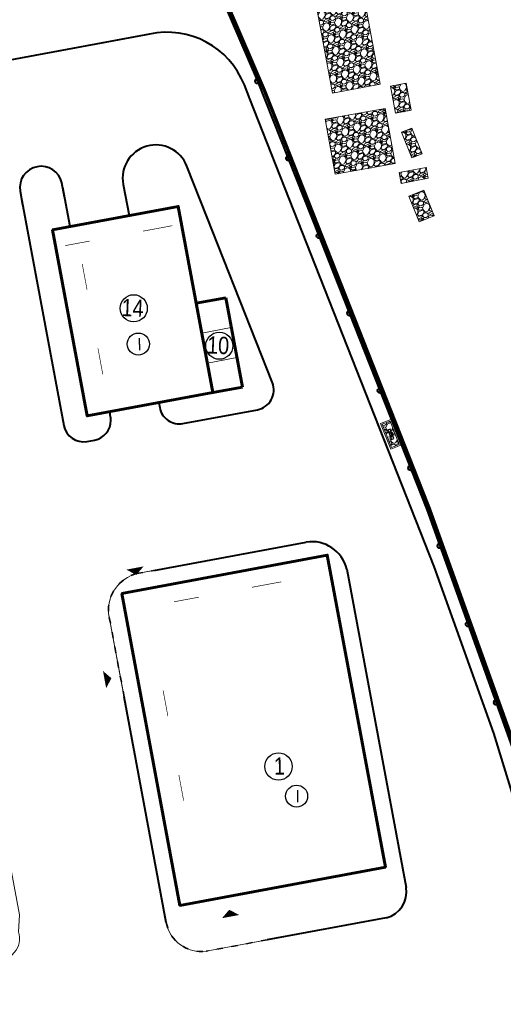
# Model space of a CAD drawing. Extents: x 779 to 3668, y -1329 to 9570.
# Tile 8 of 106: x 2391 to 2420, y -1241 to -1182. Entities that reach past the tile are written whole.
import ezdxf

# ---------------------------------------------------------------- set-up
doc = ezdxf.new("R2010")
doc.units = 0
for name, pattern in [('ACAD_ISO03W100', [30, 12, -18]), ('CENTER2', [1.125, 0.75, -0.125, 0.125, -0.125]), ('CIĄGłA', [0])]:
    doc.linetypes.add(name, pattern=pattern)
doc.layers.add('_a_ekran', color=250, linetype='Continuous')
doc.layers.add('SYTUACJA - znaki_czytnik_kart', color=7, linetype='Continuous')
for name, color, linetype, lineweight in [('AGP1_BUDYNKI', 7, 'Continuous', 30), ('AGP1_granica_opracow', 7, 'Continuous', 15), ('AGP1_HATCH', 7, 'Continuous', 5), ('AGP1_KRAWEZNIKI', 7, 'Continuous', 40), ('AGP1_KRAWEZNIKI GRUBOŚCI', 7, 'Continuous', 9), ('AGP1_OPISY', 7, 'Continuous', 13), ('drzwi', 30, 'Continuous', 20), ('zz-krawObn', 1, 'ACAD_ISO03W100', 35), ('zz-legenda', 7, 'Continuous', 13)]:
    doc.layers.add(name, color=color, linetype=linetype, lineweight=lineweight)
doc.layers.add('powierzchnie', color=7, linetype='Continuous', true_color=0xe090c4, plot=False)
doc.styles.add('ARIAL', font='ARIALN.TTF')

# ---------------------------------------------------------------- blocks, each defined once
blk = doc.blocks.new('ekran akustyczny')
at = {"layer": '_a_ekran', "color": 7, "lineweight": 40, "ltscale": 0.01}
blk.add_lwpolyline([(-3747.094, 2864.572), (-3745.082, 2885.182), (-3742.991, 2907.847), (-3742.554, 2926.49), (-3742.737, 2941.689), (-3743.422, 2957.763), (-3743.49, 2959.353), (-3743.703, 2964.352), (-3743.939, 2969.345), (-3745.039, 2984.304)], dxfattribs=at)
for centre in [(-3743.939, 2969.345), (-3743.703, 2964.352), (-3743.49, 2959.355), (-3743.276, 2954.36), (-3743.064, 2949.364), (-3742.851, 2944.369), (-3742.709, 2939.372), (-3742.649, 2934.372), (-3742.589, 2929.373)]:
    blk.add_circle(centre, 0.15, dxfattribs=at)

msp = doc.modelspace()

# ---------------------------------------------------------------- hatches: boundary and pattern name
at = {"layer": 'AGP1_HATCH', "true_color": 0x939598}
h = msp.add_hatch(dxfattribs=at)
h.set_pattern_fill('GRAVEL', color=252, scale=0.03, angle=21.51777)
h.set_pattern_definition([(249.5305570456, (-3989157.0799, -7591325.03492), (-3.15568810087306, -8.61597426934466), [0.102516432, -10.14914509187]), (206.4875105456, (-3989157.115748, -7591325.130963), (8.22720465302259, 4.06281719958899), [0.175921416, -17.41621466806]), (154.0282166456, (-3989157.273203, -7591325.209425), (10.16334721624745, -5.00286891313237), [0.124044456, -12.28041683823]), (288.7914585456, (-3989157.479798, -7591325.49565), (-4.88098449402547, 14.45732459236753), [0.160201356, -15.85993122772]), (314.3514237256, (-3989157.428193, -7591325.647312), (-6.89838331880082, 7.10922946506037), [0.15709011, -15.5519423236]), (378.7914585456, (-3989157.318378, -7591325.759642), (-14.45732459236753, -4.88098449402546), [0.160201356, -15.85993122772]), (59.2120100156, (-3989157.166715, -7591325.708037), (-6.42065199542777, -10.72233481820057), [0.211858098, -20.973934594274]), (93.7730979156, (-3989157.058273, -7591325.526037), (-1.18662286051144, 17.55207048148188), [0.200015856, -19.80157698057]), (142.9473351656, (-3989157.071435, -7591325.326455), (-9.3045517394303, 6.97963959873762), [0.1607439, -15.913663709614]), (196.7541278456, (-3989157.19972, -7591325.2296), (8.07730073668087, 2.3655402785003), [0.183513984, -8.992181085]), (243.9152073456, (-3989157.375446, -7591325.2825), (-5.43226665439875, -11.15173255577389), [0.237323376, -23.49503175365]), (160.3318443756, (-3989156.7752, -7591325.22604), (-6.6392035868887, 2.29689262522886), [0.081001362, -8.0191697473]), (192.9870039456, (-3989156.851476, -7591325.198777), (9.77457761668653, 2.21563634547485), [0.154104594, -15.25639169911]), (246.5177695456, (-3989157.00164, -7591325.2334), (0.279493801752, -0.708891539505), [0.107762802, -0.96986793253]), (224.7163600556, (-3989157.0848, -7591325.16791), (2.9854700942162, 2.8152520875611), [0.058032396, -5.74518671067]), (313.3191790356, (-3989157.12604, -7591325.20874), (-1.5473729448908, 1.8471808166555), [0.082069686, -4.021425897]), (52.4815260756, (-3989157.06973, -7591325.26845), (1.5676870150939, 2.2562644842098), [0.133295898, -4.30988944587]), (183.0828207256, (-3989156.98855, -7591325.16272), (1.6972768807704, -0.149903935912), [0.096386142, -2.31326943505]), (37.9073098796, (-3989157.537195, -7591325.370845), (6.2504339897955, 4.92161263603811), [0.1350264, -13.36764800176]), (91.8639454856, (-3989157.43066, -7591325.287886), (0.2388656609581, -8.91578214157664), [0.113279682, -11.21466470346]), (314.7163600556, (-3989157.04445, -7591325.02095), (-2.8152520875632, 2.9854700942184), [0.11606403, -5.68715507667]), (365.1282292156, (-3989156.96279, -7591325.10342), (-7.92739680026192, -0.66826339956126), [0.1350264, -13.36764800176]), (360.9617243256, (-3989157.36391, -7591325.81036), (-4.1034453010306, 0.0203140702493), [0.13021056, -6.38032029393]), (316.2929101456, (-3989157.233717, -7591325.80817), (-6.61888952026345, 6.4003379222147), [0.109101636, -10.801078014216]), (88.3191790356, (-3989156.75787, -7591325.72704), (0.0203140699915, 4.1034453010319), [0.11606403, -5.68715507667]), (38.8717941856, (-3989156.754466, -7591325.611027), (-8.0976148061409, -6.46898558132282), [0.127734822, -12.64571279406]), (90.9617243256, (-3989157.10523, -7591325.86399), (-0.0203140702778, -4.1034453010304), [0.06510528, -6.44542557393]), (122.8277020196, (-3989156.8004, -7591325.74381), (-1.8268667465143, 2.5560723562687), [0.03885438, -3.84659848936]), (187.4815260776, (-3989156.82147, -7591325.71116), (2.4061684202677, 0.1295898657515), [0.15709011, -2.98471637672]), (207.5267755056, (-3989156.97722, -7591325.731616), (6.80942159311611, 3.50382955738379), [0.1455801, -14.412409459]), (325.2078370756, (-3989157.04458, -7591325.33225), (-1.267879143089, 1.13828927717), [0.109897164, -2.637532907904]), (374.6749961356, (-3989156.954328, -7591325.394955), (12.61014377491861, 3.33361155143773), [0.191867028, -18.99480271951]), (82.4631654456, (-3989156.76872, -7591325.34635), (-0.87910954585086, -6.0802159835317), [0.078452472, -7.76681769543]), (111.517769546, (-3989156.7584, -7591325.2686), (-0.98838534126, 0.42939773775), [0.04572, -0.71628]), (141.7742067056, (-3989156.99978, -7591325.71594), (4.79202277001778, -3.84426556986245), [0.105860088, -10.48018223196]), (69.5305570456, (-3989157.082944, -7591325.650437), (3.15568810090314, 8.61597426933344), [0.205032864, -10.04662865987]), (21.517769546, (-3989157.01124, -7591325.45835), (0.42939773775, 0.98838534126), [0.19812, -0.56388]), (346.8226160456, (-3989156.82693, -7591325.38568), (9.04537200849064, -2.16730275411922), [0.120482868, -11.92779501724]), (275.5723736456, (-3989156.70962, -7591325.41315), (0.4090836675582, -3.1150599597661), [0.110948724, -5.43649501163]), (229.1637449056, (-3989156.698847, -7591325.52357), (-10.67400123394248, -12.39929762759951), [0.18064353, -17.88373932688]), (196.9438482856, (-3989156.81697, -7591325.660243), (-9.49508381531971, -2.92452788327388), [0.191108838, -18.91975393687])])
h.paths.add_polyline_path([(2408.903, -1180.859), (2411.759, -1180.327), (2411.759, -1180.329), (2412.762, -1185.735), (2409.91, -1186.266)])
h = msp.add_hatch(dxfattribs=at)
h.set_pattern_fill('GRAVEL', color=252, scale=0.03, angle=21.51777)
h.set_pattern_definition([(249.5305570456, (-3989152.60068, -7591326.2503), (-3.15568810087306, -8.61597426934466), [0.102516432, -10.14914509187]), (206.4875105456, (-3989152.63653, -7591326.34634), (8.22720465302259, 4.06281719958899), [0.175921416, -17.41621466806]), (154.0282166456, (-3989152.793985, -7591326.424803), (10.16334721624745, -5.00286891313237), [0.124044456, -12.28041683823]), (288.7914585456, (-3989153.00058, -7591326.711028), (-4.88098449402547, 14.45732459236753), [0.160201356, -15.85993122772]), (314.3514237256, (-3989152.948975, -7591326.86269), (-6.89838331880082, 7.10922946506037), [0.15709011, -15.5519423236]), (378.7914585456, (-3989152.83916, -7591326.97502), (-14.45732459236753, -4.88098449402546), [0.160201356, -15.85993122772]), (59.2120100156, (-3989152.687497, -7591326.923415), (-6.42065199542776, -10.72233481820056), [0.211858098, -20.973934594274]), (93.7730979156, (-3989152.579055, -7591326.741415), (-1.18662286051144, 17.55207048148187), [0.200015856, -19.80157698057]), (142.9473351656, (-3989152.592217, -7591326.541833), (-9.3045517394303, 6.97963959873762), [0.1607439, -15.913663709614]), (196.7541278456, (-3989152.720504, -7591326.444977), (8.07730073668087, 2.3655402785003), [0.183513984, -8.992181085]), (243.9152073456, (-3989152.896228, -7591326.497877), (-5.43226665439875, -11.15173255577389), [0.237323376, -23.49503175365]), (160.3318443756, (-3989152.29598, -7591326.44142), (-6.6392035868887, 2.29689262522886), [0.081001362, -8.0191697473]), (192.9870039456, (-3989152.372258, -7591326.414155), (9.77457761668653, 2.21563634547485), [0.154104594, -15.25639169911]), (246.5177695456, (-3989152.5224, -7591326.4488), (0.279493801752, -0.708891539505), [0.107762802, -0.96986793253]), (224.7163600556, (-3989152.60558, -7591326.38328), (2.9854700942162, 2.8152520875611), [0.058032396, -5.74518671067]), (313.3191790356, (-3989152.64682, -7591326.42412), (-1.5473729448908, 1.8471808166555), [0.082069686, -4.021425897]), (52.4815260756, (-3989152.59052, -7591326.48383), (1.5676870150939, 2.2562644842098), [0.133295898, -4.30988944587]), (183.0828207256, (-3989152.50934, -7591326.3781), (1.6972768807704, -0.149903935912), [0.096386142, -2.31326943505]), (37.9073098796, (-3989153.057977, -7591326.586223), (6.2504339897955, 4.92161263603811), [0.1350264, -13.36764800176]), (91.8639454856, (-3989152.95144, -7591326.503264), (0.2388656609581, -8.91578214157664), [0.113279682, -11.21466470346]), (314.7163600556, (-3989152.56523, -7591326.23632), (-2.8152520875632, 2.9854700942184), [0.11606403, -5.68715507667]), (365.1282292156, (-3989152.48357, -7591326.3188), (-7.92739680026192, -0.66826339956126), [0.1350264, -13.36764800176]), (360.9617243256, (-3989152.88469, -7591327.025735), (-4.1034453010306, 0.0203140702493), [0.13021056, -6.38032029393]), (316.2929101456, (-3989152.7545, -7591327.02355), (-6.61888952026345, 6.4003379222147), [0.109101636, -10.801078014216]), (88.3191790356, (-3989152.27865, -7591326.94242), (0.0203140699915, 4.1034453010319), [0.11606403, -5.68715507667]), (38.8717941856, (-3989152.275247, -7591326.826405), (-8.0976148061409, -6.46898558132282), [0.127734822, -12.64571279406]), (90.9617243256, (-3989152.62601, -7591327.07937), (-0.0203140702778, -4.1034453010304), [0.06510528, -6.44542557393]), (122.8277020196, (-3989152.32119, -7591326.95919), (-1.8268667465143, 2.5560723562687), [0.03885438, -3.84659848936]), (187.4815260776, (-3989152.34225, -7591326.92654), (2.4061684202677, 0.1295898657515), [0.15709011, -2.98471637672]), (207.5267755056, (-3989152.498, -7591326.946994), (6.80942159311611, 3.50382955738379), [0.1455801, -14.412409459]), (325.2078370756, (-3989152.56536, -7591326.54763), (-1.267879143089, 1.13828927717), [0.109897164, -2.637532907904]), (374.6749961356, (-3989152.47511, -7591326.610333), (12.61014377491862, 3.33361155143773), [0.191867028, -18.99480271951]), (82.4631654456, (-3989152.2895, -7591326.56173), (-0.87910954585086, -6.0802159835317), [0.078452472, -7.76681769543]), (111.517769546, (-3989152.2792, -7591326.48395), (-0.98838534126, 0.42939773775), [0.04572, -0.71628]), (141.7742067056, (-3989152.520565, -7591326.931317), (4.79202277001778, -3.84426556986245), [0.105860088, -10.48018223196]), (69.5305570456, (-3989152.603726, -7591326.865814), (3.15568810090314, 8.61597426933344), [0.205032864, -10.04662865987]), (21.517769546, (-3989152.532, -7591326.6737), (0.42939773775, 0.98838534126), [0.19812, -0.56388]), (346.8226160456, (-3989152.347713, -7591326.60106), (9.04537200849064, -2.16730275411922), [0.120482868, -11.92779501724]), (275.5723736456, (-3989152.2304, -7591326.62852), (0.4090836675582, -3.1150599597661), [0.110948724, -5.43649501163]), (229.1637449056, (-3989152.21963, -7591326.73895), (-10.67400123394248, -12.39929762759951), [0.18064353, -17.88373932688]), (196.9438482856, (-3989152.337752, -7591326.87562), (-9.49508381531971, -2.92452788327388), [0.191108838, -18.91975393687])])
h.paths.add_polyline_path([(2413.383, -1185.85), (2414.326, -1185.674), (2414.63, -1187.306), (2413.687, -1187.482)])
h = msp.add_hatch(dxfattribs=at)
h.set_pattern_fill('GRAVEL', color=252, scale=0.03, angle=21.51777)
h.set_pattern_definition([(249.5305570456, (-3989156.511653, -7591329.920726), (-3.15568810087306, -8.61597426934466), [0.102516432, -10.14914509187]), (206.4875105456, (-3989156.547504, -7591330.01677), (8.22720465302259, 4.06281719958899), [0.175921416, -17.41621466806]), (154.0282166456, (-3989156.70496, -7591330.09523), (10.16334721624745, -5.00286891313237), [0.124044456, -12.28041683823]), (288.7914585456, (-3989156.911553, -7591330.381456), (-4.88098449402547, 14.45732459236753), [0.160201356, -15.85993122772]), (314.3514237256, (-3989156.85995, -7591330.53312), (-6.89838331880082, 7.10922946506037), [0.15709011, -15.5519423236]), (378.7914585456, (-3989156.750133, -7591330.64545), (-14.45732459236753, -4.88098449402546), [0.160201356, -15.85993122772]), (59.2120100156, (-3989156.59847, -7591330.593844), (-6.420651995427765, -10.72233481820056), [0.211858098, -20.973934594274]), (93.7730979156, (-3989156.49003, -7591330.411843), (-1.18662286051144, 17.55207048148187), [0.200015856, -19.80157698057]), (142.9473351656, (-3989156.50319, -7591330.21226), (-9.3045517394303, 6.97963959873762), [0.1607439, -15.913663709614]), (196.7541278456, (-3989156.63148, -7591330.115405), (8.07730073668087, 2.3655402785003), [0.183513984, -8.992181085]), (243.9152073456, (-3989156.807202, -7591330.168306), (-5.43226665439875, -11.15173255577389), [0.237323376, -23.49503175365]), (160.3318443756, (-3989156.206956, -7591330.111846), (-6.6392035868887, 2.29689262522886), [0.081001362, -8.0191697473]), (192.9870039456, (-3989156.28323, -7591330.084583), (9.77457761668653, 2.21563634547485), [0.154104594, -15.25639169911]), (246.5177695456, (-3989156.4334, -7591330.1192), (0.279493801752, -0.708891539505), [0.107762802, -0.96986793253]), (224.7163600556, (-3989156.51656, -7591330.05371), (2.9854700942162, 2.8152520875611), [0.058032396, -5.74518671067]), (313.3191790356, (-3989156.5578, -7591330.09454), (-1.5473729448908, 1.8471808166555), [0.082069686, -4.021425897]), (52.4815260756, (-3989156.50149, -7591330.15425), (1.5676870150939, 2.2562644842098), [0.133295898, -4.30988944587]), (183.0828207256, (-3989156.4203, -7591330.04853), (1.6972768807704, -0.149903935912), [0.096386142, -2.31326943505]), (37.9073098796, (-3989156.96895, -7591330.25665), (6.2504339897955, 4.92161263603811), [0.1350264, -13.36764800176]), (91.8639454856, (-3989156.862414, -7591330.17369), (0.2388656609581, -8.91578214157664), [0.113279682, -11.21466470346]), (314.7163600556, (-3989156.47621, -7591329.90675), (-2.8152520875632, 2.9854700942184), [0.11606403, -5.68715507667]), (365.1282292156, (-3989156.394546, -7591329.989226), (-7.92739680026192, -0.66826339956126), [0.1350264, -13.36764800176]), (360.9617243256, (-3989156.795665, -7591330.69616), (-4.1034453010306, 0.0203140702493), [0.13021056, -6.38032029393]), (316.2929101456, (-3989156.66547, -7591330.69398), (-6.61888952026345, 6.4003379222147), [0.109101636, -10.801078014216]), (88.3191790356, (-3989156.18963, -7591330.61285), (0.0203140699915, 4.1034453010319), [0.11606403, -5.68715507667]), (38.8717941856, (-3989156.18622, -7591330.496833), (-8.0976148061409, -6.46898558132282), [0.127734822, -12.64571279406]), (90.9617243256, (-3989156.53698, -7591330.7498), (-0.0203140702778, -4.1034453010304), [0.06510528, -6.44542557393]), (122.8277020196, (-3989156.23216, -7591330.62962), (-1.8268667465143, 2.5560723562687), [0.03885438, -3.84659848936]), (187.4815260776, (-3989156.25322, -7591330.59697), (2.4061684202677, 0.1295898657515), [0.15709011, -2.98471637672]), (207.5267755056, (-3989156.408976, -7591330.61742), (6.80942159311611, 3.50382955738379), [0.1455801, -14.412409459]), (325.2078370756, (-3989156.47633, -7591330.21805), (-1.267879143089, 1.13828927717), [0.109897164, -2.637532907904]), (374.6749961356, (-3989156.386084, -7591330.280762), (12.61014377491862, 3.33361155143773), [0.191867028, -18.99480271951]), (82.4631654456, (-3989156.200476, -7591330.232155), (-0.87910954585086, -6.0802159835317), [0.078452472, -7.76681769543]), (111.517769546, (-3989156.1902, -7591330.1544), (-0.98838534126, 0.42939773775), [0.04572, -0.71628]), (141.7742067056, (-3989156.43154, -7591330.601745), (4.79202277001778, -3.84426556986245), [0.105860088, -10.48018223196]), (69.5305570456, (-3989156.5147, -7591330.53624), (3.15568810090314, 8.61597426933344), [0.205032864, -10.04662865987]), (21.517769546, (-3989156.443, -7591330.34416), (0.42939773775, 0.98838534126), [0.19812, -0.56388]), (346.8226160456, (-3989156.258686, -7591330.271487), (9.04537200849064, -2.16730275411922), [0.120482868, -11.92779501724]), (275.5723736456, (-3989156.14138, -7591330.29895), (0.4090836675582, -3.1150599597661), [0.110948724, -5.43649501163]), (229.1637449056, (-3989156.130603, -7591330.409378), (-10.67400123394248, -12.39929762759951), [0.18064353, -17.88373932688]), (196.9438482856, (-3989156.248726, -7591330.54605), (-9.49508381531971, -2.92452788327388), [0.191108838, -18.91975393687])])
h.paths.add_polyline_path([(2409.472, -1187.844), (2413.075, -1187.201), (2413.666, -1190.508), (2410.063, -1191.152)])
h = msp.add_hatch(dxfattribs=at)
h.set_pattern_fill('GRAVEL', color=252, scale=0.03, angle=21.51777)
h.set_pattern_definition([(249.5305570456, (-3989151.925304, -7591328.93401), (-3.15568810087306, -8.61597426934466), [0.102516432, -10.14914509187]), (206.4875105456, (-3989151.961155, -7591329.030052), (8.22720465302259, 4.06281719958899), [0.175921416, -17.41621466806]), (154.0282166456, (-3989152.11861, -7591329.108513), (10.16334721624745, -5.00286891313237), [0.124044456, -12.28041683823]), (288.7914585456, (-3989152.325204, -7591329.39474), (-4.88098449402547, 14.45732459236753), [0.160201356, -15.85993122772]), (314.3514237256, (-3989152.2736, -7591329.5464), (-6.89838331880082, 7.10922946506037), [0.15709011, -15.5519423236]), (378.7914585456, (-3989152.163784, -7591329.65873), (-14.45732459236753, -4.88098449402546), [0.160201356, -15.85993122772]), (59.2120100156, (-3989152.012122, -7591329.607126), (-6.42065199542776, -10.72233481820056), [0.211858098, -20.973934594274]), (93.7730979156, (-3989151.90368, -7591329.425126), (-1.18662286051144, 17.55207048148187), [0.200015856, -19.80157698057]), (142.9473351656, (-3989151.91684, -7591329.225544), (-9.3045517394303, 6.97963959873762), [0.1607439, -15.913663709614]), (196.7541278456, (-3989152.04513, -7591329.12869), (8.07730073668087, 2.3655402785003), [0.183513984, -8.992181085]), (243.9152073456, (-3989152.220853, -7591329.181588), (-5.43226665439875, -11.15173255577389), [0.237323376, -23.49503175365]), (160.3318443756, (-3989151.620606, -7591329.12513), (-6.6392035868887, 2.29689262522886), [0.081001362, -8.0191697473]), (192.9870039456, (-3989151.696882, -7591329.097866), (9.77457761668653, 2.21563634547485), [0.154104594, -15.25639169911]), (246.5177695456, (-3989151.84705, -7591329.1325), (0.279493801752, -0.708891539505), [0.107762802, -0.96986793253]), (224.7163600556, (-3989151.93021, -7591329.067), (2.9854700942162, 2.8152520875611), [0.058032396, -5.74518671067]), (313.3191790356, (-3989151.97144, -7591329.10783), (-1.5473729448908, 1.8471808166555), [0.082069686, -4.021425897]), (52.4815260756, (-3989151.91514, -7591329.16754), (1.5676870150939, 2.2562644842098), [0.133295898, -4.30988944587]), (183.0828207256, (-3989151.83396, -7591329.06181), (1.6972768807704, -0.149903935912), [0.096386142, -2.31326943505]), (37.9073098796, (-3989152.3826, -7591329.269933), (6.2504339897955, 4.92161263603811), [0.1350264, -13.36764800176]), (91.8639454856, (-3989152.276065, -7591329.186975), (0.2388656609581, -8.91578214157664), [0.113279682, -11.21466470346]), (314.7163600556, (-3989151.88986, -7591328.92003), (-2.8152520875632, 2.9854700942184), [0.11606403, -5.68715507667]), (365.1282292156, (-3989151.808196, -7591329.00251), (-7.92739680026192, -0.66826339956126), [0.1350264, -13.36764800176]), (360.9617243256, (-3989152.20932, -7591329.70945), (-4.1034453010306, 0.0203140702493), [0.13021056, -6.38032029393]), (316.2929101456, (-3989152.079123, -7591329.70726), (-6.61888952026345, 6.4003379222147), [0.109101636, -10.801078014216]), (88.3191790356, (-3989151.60328, -7591329.62613), (0.0203140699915, 4.1034453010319), [0.11606403, -5.68715507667]), (38.8717941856, (-3989151.59987, -7591329.510116), (-8.0976148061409, -6.46898558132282), [0.127734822, -12.64571279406]), (90.9617243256, (-3989151.95063, -7591329.76308), (-0.0203140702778, -4.1034453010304), [0.06510528, -6.44542557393]), (122.8277020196, (-3989151.64581, -7591329.6429), (-1.8268667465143, 2.5560723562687), [0.03885438, -3.84659848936]), (187.4815260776, (-3989151.66687, -7591329.61025), (2.4061684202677, 0.1295898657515), [0.15709011, -2.98471637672]), (207.5267755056, (-3989151.822626, -7591329.630705), (6.80942159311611, 3.50382955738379), [0.1455801, -14.412409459]), (325.2078370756, (-3989151.88999, -7591329.23134), (-1.267879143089, 1.13828927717), [0.109897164, -2.637532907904]), (374.6749961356, (-3989151.799735, -7591329.294044), (12.61014377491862, 3.33361155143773), [0.191867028, -18.99480271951]), (82.4631654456, (-3989151.61413, -7591329.24544), (-0.87910954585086, -6.0802159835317), [0.078452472, -7.76681769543]), (111.517769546, (-3989151.6038, -7591329.1677), (-0.98838534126, 0.42939773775), [0.04572, -0.71628]), (141.7742067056, (-3989151.84519, -7591329.61503), (4.79202277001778, -3.84426556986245), [0.105860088, -10.48018223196]), (69.5305570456, (-3989151.92835, -7591329.549525), (3.15568810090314, 8.61597426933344), [0.205032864, -10.04662865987]), (21.517769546, (-3989151.85665, -7591329.3574), (0.42939773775, 0.98838534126), [0.19812, -0.56388]), (346.8226160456, (-3989151.672337, -7591329.28477), (9.04537200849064, -2.16730275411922), [0.120482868, -11.92779501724]), (275.5723736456, (-3989151.55503, -7591329.31224), (0.4090836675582, -3.1150599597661), [0.110948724, -5.43649501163]), (229.1637449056, (-3989151.544253, -7591329.42266), (-10.67400123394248, -12.39929762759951), [0.18064353, -17.88373932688]), (196.9438482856, (-3989151.662376, -7591329.559332), (-9.49508381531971, -2.92452788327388), [0.191108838, -18.91975393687])])
h.paths.add_polyline_path([(2414.058, -1188.621), (2414.672, -1188.379), (2415.281, -1189.923), (2414.667, -1190.165)])
h = msp.add_hatch(dxfattribs=at)
h.set_pattern_fill('GRAVEL', color=252, scale=0.03, angle=21.51777)
h.set_pattern_definition([(249.5305570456, (-3989152.07821, -7591330.464547), (-3.15568810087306, -8.61597426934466), [0.102516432, -10.14914509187]), (206.4875105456, (-3989152.114063, -7591330.56059), (8.22720465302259, 4.06281719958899), [0.175921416, -17.41621466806]), (154.0282166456, (-3989152.27152, -7591330.63905), (10.16334721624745, -5.00286891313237), [0.124044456, -12.28041683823]), (288.7914585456, (-3989152.478113, -7591330.925277), (-4.88098449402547, 14.45732459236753), [0.160201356, -15.85993122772]), (314.3514237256, (-3989152.426508, -7591331.07694), (-6.89838331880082, 7.10922946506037), [0.15709011, -15.5519423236]), (378.7914585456, (-3989152.316693, -7591331.18927), (-14.45732459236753, -4.88098449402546), [0.160201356, -15.85993122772]), (59.2120100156, (-3989152.16503, -7591331.137664), (-6.420651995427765, -10.72233481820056), [0.211858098, -20.973934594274]), (93.7730979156, (-3989152.056588, -7591330.955664), (-1.18662286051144, 17.55207048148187), [0.200015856, -19.80157698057]), (142.9473351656, (-3989152.06975, -7591330.75608), (-9.3045517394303, 6.97963959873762), [0.1607439, -15.913663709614]), (196.7541278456, (-3989152.19804, -7591330.659226), (8.07730073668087, 2.3655402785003), [0.183513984, -8.992181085]), (243.9152073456, (-3989152.373761, -7591330.712126), (-5.43226665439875, -11.15173255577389), [0.237323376, -23.49503175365]), (160.3318443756, (-3989151.773515, -7591330.65567), (-6.6392035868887, 2.29689262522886), [0.081001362, -8.0191697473]), (192.9870039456, (-3989151.84979, -7591330.628404), (9.77457761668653, 2.21563634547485), [0.154104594, -15.25639169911]), (246.5177695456, (-3989151.99995, -7591330.66304), (0.279493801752, -0.708891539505), [0.107762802, -0.96986793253]), (224.7163600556, (-3989152.08312, -7591330.59753), (2.9854700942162, 2.8152520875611), [0.058032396, -5.74518671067]), (313.3191790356, (-3989152.12435, -7591330.63837), (-1.5473729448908, 1.8471808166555), [0.082069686, -4.021425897]), (52.4815260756, (-3989152.06805, -7591330.69807), (1.5676870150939, 2.2562644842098), [0.133295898, -4.30988944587]), (183.0828207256, (-3989151.98687, -7591330.59235), (1.6972768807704, -0.149903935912), [0.096386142, -2.31326943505]), (37.9073098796, (-3989152.53551, -7591330.80047), (6.2504339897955, 4.92161263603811), [0.1350264, -13.36764800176]), (91.8639454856, (-3989152.428974, -7591330.717513), (0.2388656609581, -8.91578214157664), [0.113279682, -11.21466470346]), (314.7163600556, (-3989152.04277, -7591330.45057), (-2.8152520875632, 2.9854700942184), [0.11606403, -5.68715507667]), (365.1282292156, (-3989151.961105, -7591330.533047), (-7.92739680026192, -0.66826339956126), [0.1350264, -13.36764800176]), (360.9617243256, (-3989152.36222, -7591331.23998), (-4.1034453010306, 0.0203140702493), [0.13021056, -6.38032029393]), (316.2929101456, (-3989152.23203, -7591331.2378), (-6.61888952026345, 6.4003379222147), [0.109101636, -10.801078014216]), (88.3191790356, (-3989151.75619, -7591331.15667), (0.0203140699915, 4.1034453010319), [0.11606403, -5.68715507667]), (38.8717941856, (-3989151.75278, -7591331.040654), (-8.0976148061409, -6.46898558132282), [0.127734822, -12.64571279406]), (90.9617243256, (-3989152.10354, -7591331.29362), (-0.0203140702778, -4.1034453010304), [0.06510528, -6.44542557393]), (122.8277020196, (-3989151.79872, -7591331.17344), (-1.8268667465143, 2.5560723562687), [0.03885438, -3.84659848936]), (187.4815260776, (-3989151.81978, -7591331.14079), (2.4061684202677, 0.1295898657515), [0.15709011, -2.98471637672]), (207.5267755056, (-3989151.975535, -7591331.161243), (6.80942159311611, 3.50382955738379), [0.1455801, -14.412409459]), (325.2078370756, (-3989152.0429, -7591330.76187), (-1.267879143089, 1.13828927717), [0.109897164, -2.637532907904]), (374.6749961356, (-3989151.952643, -7591330.824582), (12.61014377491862, 3.33361155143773), [0.191867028, -18.99480271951]), (82.4631654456, (-3989151.767036, -7591330.775975), (-0.87910954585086, -6.0802159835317), [0.078452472, -7.76681769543]), (111.517769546, (-3989151.75675, -7591330.6982), (-0.98838534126, 0.42939773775), [0.04572, -0.71628]), (141.7742067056, (-3989151.9981, -7591331.145566), (4.79202277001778, -3.84426556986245), [0.105860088, -10.48018223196]), (69.5305570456, (-3989152.08126, -7591331.080063), (3.15568810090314, 8.61597426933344), [0.205032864, -10.04662865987]), (21.517769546, (-3989152.00956, -7591330.888), (0.42939773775, 0.98838534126), [0.19812, -0.56388]), (346.8226160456, (-3989151.825246, -7591330.81531), (9.04537200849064, -2.16730275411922), [0.120482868, -11.92779501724]), (275.5723736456, (-3989151.70794, -7591330.84277), (0.4090836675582, -3.1150599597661), [0.110948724, -5.43649501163]), (229.1637449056, (-3989151.697162, -7591330.953198), (-10.67400123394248, -12.39929762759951), [0.18064353, -17.88373932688]), (196.9438482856, (-3989151.815285, -7591331.08987), (-9.49508381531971, -2.92452788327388), [0.191108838, -18.91975393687])])
h.paths.add_polyline_path([(2413.905, -1191.047), (2415.537, -1190.743), (2415.658, -1191.392), (2414.026, -1191.696)])
h = msp.add_hatch(dxfattribs=at)
h.set_pattern_fill('GRAVEL', color=252, scale=0.03, angle=21.51777)
h.set_pattern_definition([(249.5305570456, (-3989151.485916, -7591332.77681), (-3.15568810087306, -8.61597426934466), [0.102516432, -10.14914509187]), (206.4875105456, (-3989151.521767, -7591332.872853), (8.22720465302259, 4.06281719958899), [0.175921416, -17.41621466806]), (154.0282166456, (-3989151.67922, -7591332.951314), (10.16334721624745, -5.00286891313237), [0.124044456, -12.28041683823]), (288.7914585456, (-3989151.885816, -7591333.23754), (-4.88098449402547, 14.45732459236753), [0.160201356, -15.85993122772]), (314.3514237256, (-3989151.83421, -7591333.3892), (-6.89838331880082, 7.10922946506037), [0.15709011, -15.5519423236]), (378.7914585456, (-3989151.724396, -7591333.50153), (-14.45732459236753, -4.88098449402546), [0.160201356, -15.85993122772]), (59.2120100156, (-3989151.572734, -7591333.449927), (-6.420651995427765, -10.72233481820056), [0.211858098, -20.973934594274]), (93.7730979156, (-3989151.464292, -7591333.267927), (-1.18662286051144, 17.55207048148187), [0.200015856, -19.80157698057]), (142.9473351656, (-3989151.477454, -7591333.068344), (-9.3045517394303, 6.97963959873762), [0.1607439, -15.913663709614]), (196.7541278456, (-3989151.60574, -7591332.97149), (8.07730073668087, 2.3655402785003), [0.183513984, -8.992181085]), (243.9152073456, (-3989151.781465, -7591333.024389), (-5.43226665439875, -11.15173255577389), [0.237323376, -23.49503175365]), (160.3318443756, (-3989151.18122, -7591332.96793), (-6.6392035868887, 2.29689262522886), [0.081001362, -8.0191697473]), (192.9870039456, (-3989151.257494, -7591332.940667), (9.77457761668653, 2.21563634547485), [0.154104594, -15.25639169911]), (246.5177695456, (-3989151.40766, -7591332.9753), (0.279493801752, -0.708891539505), [0.107762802, -0.96986793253]), (224.7163600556, (-3989151.49082, -7591332.9098), (2.9854700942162, 2.8152520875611), [0.058032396, -5.74518671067]), (313.3191790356, (-3989151.53206, -7591332.95063), (-1.5473729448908, 1.8471808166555), [0.082069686, -4.021425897]), (52.4815260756, (-3989151.47575, -7591333.01034), (1.5676870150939, 2.2562644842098), [0.133295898, -4.30988944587]), (183.0828207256, (-3989151.39457, -7591332.90461), (1.6972768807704, -0.149903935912), [0.096386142, -2.31326943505]), (37.9073098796, (-3989151.943214, -7591333.112734), (6.2504339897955, 4.92161263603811), [0.1350264, -13.36764800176]), (91.8639454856, (-3989151.836677, -7591333.029775), (0.2388656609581, -8.91578214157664), [0.113279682, -11.21466470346]), (314.7163600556, (-3989151.45047, -7591332.76283), (-2.8152520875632, 2.9854700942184), [0.11606403, -5.68715507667]), (365.1282292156, (-3989151.36881, -7591332.84531), (-7.92739680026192, -0.66826339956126), [0.1350264, -13.36764800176]), (360.9617243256, (-3989151.76993, -7591333.55225), (-4.1034453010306, 0.0203140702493), [0.13021056, -6.38032029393]), (316.2929101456, (-3989151.639736, -7591333.55006), (-6.61888952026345, 6.4003379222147), [0.109101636, -10.801078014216]), (88.3191790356, (-3989151.16389, -7591333.46893), (0.0203140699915, 4.1034453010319), [0.11606403, -5.68715507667]), (38.8717941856, (-3989151.160484, -7591333.352917), (-8.0976148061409, -6.46898558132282), [0.127734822, -12.64571279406]), (90.9617243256, (-3989151.511245, -7591333.60588), (-0.0203140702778, -4.1034453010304), [0.06510528, -6.44542557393]), (122.8277020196, (-3989151.20642, -7591333.4857), (-1.8268667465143, 2.5560723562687), [0.03885438, -3.84659848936]), (187.4815260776, (-3989151.22749, -7591333.45305), (2.4061684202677, 0.1295898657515), [0.15709011, -2.98471637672]), (207.5267755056, (-3989151.38324, -7591333.473505), (6.80942159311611, 3.50382955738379), [0.1455801, -14.412409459]), (325.2078370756, (-3989151.4506, -7591333.07414), (-1.267879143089, 1.13828927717), [0.109897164, -2.637532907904]), (374.6749961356, (-3989151.360347, -7591333.136845), (12.61014377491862, 3.33361155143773), [0.191867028, -18.99480271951]), (82.4631654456, (-3989151.17474, -7591333.08824), (-0.87910954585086, -6.0802159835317), [0.078452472, -7.76681769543]), (111.517769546, (-3989151.16445, -7591333.0105), (-0.98838534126, 0.42939773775), [0.04572, -0.71628]), (141.7742067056, (-3989151.4058, -7591333.45783), (4.79202277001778, -3.84426556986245), [0.105860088, -10.48018223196]), (69.5305570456, (-3989151.488963, -7591333.392326), (3.15568810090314, 8.61597426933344), [0.205032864, -10.04662865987]), (21.517769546, (-3989151.41726, -7591333.20024), (0.42939773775, 0.98838534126), [0.19812, -0.56388]), (346.8226160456, (-3989151.23295, -7591333.12757), (9.04537200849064, -2.16730275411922), [0.120482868, -11.92779501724]), (275.5723736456, (-3989151.11564, -7591333.15504), (0.4090836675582, -3.1150599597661), [0.110948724, -5.43649501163]), (229.1637449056, (-3989151.104866, -7591333.26546), (-10.67400123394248, -12.39929762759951), [0.18064353, -17.88373932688]), (196.9438482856, (-3989151.22299, -7591333.402133), (-9.49508381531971, -2.92452788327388), [0.191108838, -18.91975393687])])
h.paths.add_polyline_path([(2414.497, -1192.469), (2415.388, -1192.109), (2416.009, -1193.647), (2415.119, -1194.008)])
h = msp.add_hatch(dxfattribs=at)
h.set_pattern_fill('GRAVEL', color=252, scale=0.03, angle=21.51777)
h.set_pattern_definition([(249.5305570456, (-3991565.983264, -7590138.76863), (-3.15568810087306, -8.61597426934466), [0.102516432, -10.14914509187]), (206.4875105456, (-3991566.019115, -7590138.864676), (8.22720465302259, 4.06281719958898), [0.175921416, -17.41621466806]), (154.0282166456, (-3991566.17657, -7590138.94314), (10.16334721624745, -5.00286891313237), [0.124044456, -12.28041683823]), (288.7914585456, (-3991566.383165, -7590139.229363), (-4.88098449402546, 14.45732459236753), [0.160201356, -15.85993122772]), (314.3514237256, (-3991566.33156, -7590139.381025), (-6.89838331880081, 7.10922946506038), [0.15709011, -15.5519423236]), (18.7914585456, (-3991566.221745, -7590139.493355), (-14.45732459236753, -4.88098449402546), [0.160201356, -15.85993122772]), (59.2120100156, (-3991566.070082, -7590139.44175), (-6.42065199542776, -10.72233481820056), [0.211858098, -20.973934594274]), (93.7730979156, (-3991565.96164, -7590139.25975), (-1.18662286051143, 17.55207048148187), [0.200015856, -19.80157698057]), (142.9473351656, (-3991565.974802, -7590139.060168), (-9.30455173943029, 6.97963959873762), [0.1607439, -15.913663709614]), (196.7541278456, (-3991566.10309, -7590138.96331), (8.07730073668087, 2.3655402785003), [0.183513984, -8.992181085]), (243.9152073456, (-3991566.278813, -7590139.016212), (-5.43226665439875, -11.15173255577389), [0.237323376, -23.49503175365]), (160.3318443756, (-3991565.67857, -7590138.95975), (-6.63920358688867, 2.29689262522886), [0.081001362, -8.0191697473]), (192.9870039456, (-3991565.754843, -7590138.93249), (9.77457761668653, 2.21563634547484), [0.154104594, -15.25639169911]), (246.5177695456, (-3991565.905, -7590138.9671), (0.279493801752, -0.708891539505), [0.107762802, -0.96986793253]), (224.7163600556, (-3991565.98817, -7590138.90162), (2.9854700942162, 2.8152520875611), [0.058032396, -5.74518671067]), (313.3191790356, (-3991566.0294, -7590138.94245), (-1.5473729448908, 1.8471808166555), [0.082069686, -4.021425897]), (52.4815260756, (-3991565.9731, -7590139.00216), (1.5676870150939, 2.2562644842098), [0.133295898, -4.30988944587]), (183.0828207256, (-3991565.89192, -7590138.89644), (1.6972768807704, -0.149903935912), [0.096386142, -2.31326943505]), (37.9073098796, (-3991566.440562, -7590139.104558), (6.2504339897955, 4.92161263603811), [0.1350264, -13.36764800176]), (91.8639454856, (-3991566.334025, -7590139.0216), (0.2388656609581, -8.91578214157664), [0.113279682, -11.21466470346]), (314.7163600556, (-3991565.94782, -7590138.75466), (-2.8152520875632, 2.9854700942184), [0.11606403, -5.68715507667]), (5.1282292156, (-3991565.866157, -7590138.837133), (-7.92739680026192, -0.66826339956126), [0.1350264, -13.36764800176]), (0.9617243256, (-3991566.26728, -7590139.54407), (-4.1034453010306, 0.0203140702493), [0.13021056, -6.38032029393]), (316.2929101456, (-3991566.137084, -7590139.541885), (-6.61888952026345, 6.4003379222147), [0.109101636, -10.801078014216]), (88.3191790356, (-3991565.66124, -7590139.46075), (0.0203140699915, 4.1034453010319), [0.11606403, -5.68715507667]), (38.8717941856, (-3991565.657833, -7590139.34474), (-8.0976148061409, -6.46898558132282), [0.127734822, -12.64571279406]), (90.9617243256, (-3991566.00859, -7590139.59771), (-0.0203140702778, -4.1034453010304), [0.06510528, -6.44542557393]), (122.8277020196, (-3991565.70377, -7590139.47752), (-1.8268667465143, 2.5560723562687), [0.03885438, -3.84659848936]), (187.4815260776, (-3991565.72483, -7590139.44487), (2.4061684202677, 0.1295898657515), [0.15709011, -2.98471637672]), (207.5267755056, (-3991565.880587, -7590139.46533), (6.80942159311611, 3.50382955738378), [0.1455801, -14.412409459]), (325.2078370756, (-3991565.94795, -7590139.06596), (-1.267879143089, 1.13828927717), [0.109897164, -2.637532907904]), (14.6749961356, (-3991565.857695, -7590139.128668), (12.61014377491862, 3.33361155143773), [0.191867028, -18.99480271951]), (82.4631654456, (-3991565.67209, -7590139.08006), (-0.87910954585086, -6.0802159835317), [0.078452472, -7.76681769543]), (111.517769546, (-3991565.6618, -7590139.0023), (-0.98838534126, 0.42939773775), [0.04572, -0.71628]), (141.7742067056, (-3991565.90315, -7590139.44965), (4.79202277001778, -3.84426556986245), [0.105860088, -10.48018223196]), (69.5305570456, (-3991565.98631, -7590139.38415), (3.15568810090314, 8.61597426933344), [0.205032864, -10.04662865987]), (21.517769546, (-3991565.9146, -7590139.1921), (0.42939773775, 0.98838534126), [0.19812, -0.56388]), (346.8226160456, (-3991565.7303, -7590139.119394), (9.04537200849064, -2.16730275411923), [0.120482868, -11.92779501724]), (275.5723736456, (-3991565.61299, -7590139.14686), (0.4090836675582, -3.1150599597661), [0.110948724, -5.43649501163]), (229.1637449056, (-3991565.602214, -7590139.257285), (-10.67400123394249, -12.39929762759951), [0.18064353, -17.88373932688]), (196.9438482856, (-3991565.720337, -7590139.393956), (-9.49508381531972, -2.92452788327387), [0.191108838, -18.91975393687])])
h.paths.add_polyline_path([(2413.448, -1207.568), (2413.913, -1207.384), (2413.363, -1205.989), (2412.897, -1206.172)])

# ---------------------------------------------------------------- linework, layer by layer
at = {"linetype": 'CIĄGłA', "lineweight": 60}
msp.add_lwpolyline([(2393.092, -1194.486), (2400.636, -1193.083), (2402.718, -1204.271), (2395.173, -1205.674)], close=True, dxfattribs=at)
at = {"color": 18, "linetype": 'CIĄGłA', "lineweight": 5, "true_color": 0x000000}
for points in [[(2394.436, -1194.236), (2397.385, -1193.688)], [(2397.385, -1193.688), (2394.436, -1194.236)], [(2403.487, -1198.564), (2401.717, -1198.893)], [(2403.822, -1200.363), (2402.052, -1200.692)], [(2404.156, -1202.162), (2402.387, -1202.491)], [(2395.173, -1205.674), (2402.611, -1204.291)], [(2409.594, -1214.075), (2407.431, -1214.478)], [(2398.092, -1215.201), (2398.047, -1214.959)]]:
    msp.add_lwpolyline(points, dxfattribs=at)
at = {"color": 18, "lineweight": 40, "true_color": 0x000000}
msp.add_lwpolyline([(2409.587, -1214.036), (2397.245, -1216.335), (2400.737, -1235.083), (2413.079, -1232.784), (2409.587, -1214.036)], dxfattribs=at)
at = {"color": 18, "linetype": 'CIĄGłA', "lineweight": 30, "true_color": 0x000000}
msp.add_lwpolyline([(2409.587, -1214.036), (2413.079, -1232.784), (2400.737, -1235.083), (2397.245, -1216.335), (2409.587, -1214.036)], dxfattribs=at)
at = {"linetype": 'CIĄGłA', "lineweight": 60}
msp.add_lwpolyline([(2397.245, -1216.335), (2409.587, -1214.036), (2413.079, -1232.784), (2400.737, -1235.083), (2397.245, -1216.335)], dxfattribs=at)
at = {"color": 18, "true_color": 0x000000}
for points in [[(2398.115, -1215.224, 0, 1.05, 0), (2398.038, -1214.811, 1.05, 1.05, 0)], [(2396.623, -1221.435, 0, 1.05, 0), (2396.21, -1221.512, 1.05, 1.05, 0)]]:
    msp.add_lwpolyline(points, format="xyseb", dxfattribs=at)
msp.add_lwpolyline([(2403.702, -1235.345, 0, 1.05, 0), (2403.779, -1235.758, 1.05, 1.05, 0)], format="xyseb")
at = {"layer": 'AGP1_BUDYNKI', "color": 18, "linetype": 'CIĄGłA', "lineweight": 5, "true_color": 0x000000}
msp.add_lwpolyline([(2393.092, -1194.486), (2395.173, -1205.674), (2404.485, -1203.929), (2403.487, -1198.564), (2401.717, -1198.893), (2400.636, -1193.083)], dxfattribs=at)
at = {"layer": 'AGP1_BUDYNKI', "linetype": 'ACAD_ISO03W100', "lineweight": 60}
msp.add_lwpolyline([(2402.718, -1204.271), (2401.717, -1198.893), (2403.487, -1198.564), (2404.487, -1203.942), (2402.718, -1204.271)], dxfattribs=at)
at = {"layer": 'AGP1_BUDYNKI', "color": 18, "linetype": 'CIĄGłA', "lineweight": 30, "true_color": 0x000000}
msp.add_lwpolyline([(2409.587, -1214.036), (2413.079, -1232.784), (2400.737, -1235.083), (2397.245, -1216.335), (2409.587, -1214.036)], dxfattribs=at)
at = {"layer": 'AGP1_granica_opracow', "color": 5, "linetype": 'CENTER2', "lineweight": 9, "ltscale": 5, "const_width": 0.2}
for points in [[(2405.833, -1186.152), (2399.523, -1171.482), (2366.993, -1182.902), (2365.963, -1183.262), (2360.993, -1185.012), (2364.913, -1205.302), (2368.303, -1222.782), (2376.563, -1265.352), (2380.933, -1265.262), (2380.943, -1268.452), (2377.413, -1268.532), (2378.103, -1270.672), (2383.923, -1287.662), (2388.483, -1290.372), (2393.963, -1288.272), (2397.353, -1286.912), (2417.513, -1278.772), (2424.843, -1282.852)], [(2420.863, -1225.552), (2415.723, -1211.242), (2409.823, -1196.272), (2405.833, -1186.152)]]:
    msp.add_lwpolyline(points, dxfattribs=at)
at = {"layer": 'AGP1_KRAWEZNIKI'}
for p, q in [((2398.909, -1182.722), (2392.776, -1183.865)), ((2404.943, -1186.625), (2404.61, -1185.779)), ((2408.891, -1196.639), (2404.943, -1186.625)), ((2393.812, -1192.525), (2393.652, -1191.667)), ((2391.132, -1192.156), (2391.289, -1192.995)), ((2416.018, -1214.714), (2408.891, -1196.639)), ((2399.172, -1214.959), (2408.329, -1213.253)), ((2419.606, -1224.745), (2416.018, -1214.714)), ((2410.76, -1214.875), (2414.325, -1234.014)), ((2399.911, -1236.11), (2397.387, -1222.557)), ((2421.456, -1230.807), (2419.606, -1224.745)), ((2413.137, -1235.825), (2405.972, -1237.159))]:
    msp.add_line(p, q, dxfattribs=at)
for points in [[(2398.803, -1182.742), (2376.915, -1186.819), (2380.779, -1207.562), (2384.121, -1206.94, -0.414214), (2384.821, -1207.42), (2384.821, -1207.42, -0.414214), (2384.341, -1208.119), (2380.998, -1208.742), (2384.199, -1225.927)], [(2399.467, -1204.876), (2399.521, -1205.171, 0.414214), (2400.921, -1206.131), (2405.395, -1205.299, 0.471522), (2406.292, -1203.679), (2402.38, -1193.755), (2401.157, -1190.654, 0.908611), (2397.33, -1191.754), (2397.68, -1193.633)], [(2391.179, -1192.406), (2393.756, -1206.243, 0.414146), (2395.156, -1207.203), (2395.612, -1207.119, 0.361313), (2396.592, -1205.939, 0.031188), (2396.572, -1205.719), (2396.517, -1205.424), (2395.176, -1205.674), (2393.092, -1194.486), (2394.141, -1194.291), (2393.702, -1191.936)]]:
    msp.add_lwpolyline(points, format="xyb", dxfattribs=at)
for centre, radius, start, end in [((2399.955, -1187.615), 5.004, 21.5334, 102.06142), ((2392.4, -1191.953), 1.284, 12.85122, 189.09771), ((2408.66, -1215.39), 2.162, 13.75922, 98.80631), ((2412.759, -1234.282), 1.588, 283.73481, 9.70272)]:
    msp.add_arc(centre, radius, start, end, dxfattribs=at)
at = {"layer": 'AGP1_KRAWEZNIKI GRUBOŚCI'}
for points in [[(2414.667, -1190.165), (2415.281, -1189.923), (2414.672, -1188.379), (2414.058, -1188.621)], [(2413.402, -1207.672), (2414.016, -1207.43), (2413.408, -1205.885), (2412.794, -1206.127)], [(2413.448, -1207.568), (2413.913, -1207.384), (2413.363, -1205.989), (2412.897, -1206.172)]]:
    msp.add_lwpolyline(points, close=True, dxfattribs=at)
at = {"layer": 'AGP1_OPISY', "const_width": 0.0379}
for points in [[(2398.522, -1194.566), (2400.283, -1194.238)], [(2393.838, -1195.438), (2395.326, -1195.161)], [(2394.868, -1196.536), (2395.157, -1198.084)], [(2395.814, -1201.613), (2396.102, -1203.162)], [(2405.073, -1215.967), (2406.835, -1215.639)], [(2400.389, -1216.839), (2401.878, -1216.562)], [(2399.726, -1222.164), (2400.015, -1223.713)], [(2400.672, -1227.241), (2400.961, -1228.79)]]:
    msp.add_lwpolyline(points, dxfattribs=at)
at = {"layer": 'AGP1_OPISY', "linetype": 'Continuous', "lineweight": 30}
for centre in [(2397.962, -1199.204), (2403.102, -1201.452), (2406.658, -1226.738)]:
    msp.add_circle(centre, 0.817, dxfattribs=at)
at = {"layer": 'AGP1_OPISY', "color": 7, "linetype": 'Continuous', "lineweight": 30}
for centre in [(2398.24, -1201.354), (2407.744, -1228.521)]:
    msp.add_circle(centre, 0.663, dxfattribs=at)
at = {"layer": 'drzwi'}
for p, q in [((2402.44, -1234.765), (2402.445, -1234.795)), ((2404.736, -1234.368), (2404.73, -1234.339))]:
    msp.add_line(p, q, dxfattribs=at)
at = {"layer": 'powierzchnie'}
msp.add_lwpolyline([(2413.079, -1232.784), (2400.737, -1235.083), (2397.245, -1216.335), (2409.587, -1214.036)], close=True, dxfattribs=at)
at = {"layer": 'SYTUACJA - znaki_czytnik_kart'}
msp.add_lwpolyline([(2413.443, -1207.094), (2413.592, -1207.035), (2413.367, -1206.463), (2413.218, -1206.522)], close=True, dxfattribs=at)
at = {"layer": 'zz-krawObn', "ltscale": 0.03}
for p, q in [((2398.152, -1215.149), (2399.097, -1214.973)), ((2405.972, -1237.159), (2402.309, -1237.841))]:
    msp.add_line(p, q, dxfattribs=at)
msp.add_lwpolyline([(2397.387, -1222.557), (2396.452, -1217.541, -0.368007), (2398.152, -1215.149)], format="xyb", dxfattribs=at)
msp.add_arc((2402.032, -1235.699), 2.16, 190.97023, 277.36293, dxfattribs=at)
at = {"layer": 'zz-legenda'}
for points in [[(2411.759, -1180.327), (2408.903, -1180.859), (2409.91, -1186.266), (2412.762, -1185.735), (2411.759, -1180.329)], [(2409.472, -1187.844), (2413.075, -1187.201), (2413.666, -1190.508), (2410.063, -1191.152), (2409.472, -1187.844)], [(2397.678, -1193.633), (2400.634, -1193.083), (2401.715, -1198.893), (2401.715, -1198.893), (2402.715, -1204.271), (2399.464, -1204.876)], [(2394.139, -1194.291), (2393.089, -1194.486), (2395.173, -1205.674), (2396.515, -1205.425)], [(2409.587, -1214.036), (2413.079, -1232.784), (2400.737, -1235.083), (2397.245, -1216.335), (2409.587, -1214.036)]]:
    msp.add_lwpolyline(points, dxfattribs=at)
for points in [[(2412.166, -1280.926, -0.314902), (2409.499, -1278.871), (2409.128, -1277.724, -0.41056), (2411.649, -1272.699), (2415.272, -1271.472, 0.375585), (2425.841, -1253.249), (2421.456, -1230.807), (2419.606, -1224.745), (2416.018, -1214.714), (2404.61, -1185.779, 0.366582), (2398.909, -1182.722), (2381.83, -1185.903), (2391.096, -1235.648), (2391.036, -1236.676, -0.283273), (2390.785, -1237.91, 0.238285), (2389.265, -1243.103), (2391.53, -1255.324), (2393.573, -1264.737, 0.144696), (2396.841, -1270.704), (2399.064, -1272.914, -0.151213), (2400.728, -1276.047, -0.072313), (2400.958, -1279.261, -0.269851), (2394.7, -1288.389), (2384.833, -1292.512)], [(2396.515, -1205.425), (2399.464, -1204.876), (2399.519, -1205.171, 0.414214), (2400.918, -1206.131), (2405.393, -1205.299, 0.471522), (2406.29, -1203.679), (2401.154, -1190.654, 0.908611), (2397.328, -1191.754), (2397.678, -1193.633), (2394.139, -1194.291), (2393.65, -1191.668, 0.96777), (2391.13, -1192.156), (2393.754, -1206.244, 0.414146), (2395.153, -1207.204), (2395.609, -1207.119, 0.413876), (2396.569, -1205.72), (2396.515, -1205.425)], [(2398.152, -1215.149), (2408.329, -1213.253, -0.389115), (2410.76, -1214.875), (2414.325, -1234.014, -0.393749), (2413.137, -1235.825), (2402.309, -1237.841, -0.395891), (2399.911, -1236.11), (2396.452, -1217.541, -0.368007), (2398.152, -1215.149)], [(2397.387, -1222.557), (2396.452, -1217.541, -0.368008), (2398.152, -1215.149), (2399.172, -1214.959)], [(2405.972, -1237.159), (2402.309, -1237.841, -0.395889), (2399.911, -1236.11)]]:
    msp.add_lwpolyline(points, format="xyb", dxfattribs=at)
for points in [[(2414.326, -1185.674), (2413.383, -1185.85), (2413.687, -1187.482), (2414.63, -1187.306)], [(2415.537, -1190.743), (2413.905, -1191.047), (2414.026, -1191.696), (2415.658, -1191.392)], [(2415.388, -1192.109), (2414.497, -1192.469), (2415.119, -1194.008), (2416.009, -1193.647)]]:
    msp.add_lwpolyline(points, close=True, dxfattribs=at)

# ---------------------------------------------------------------- block references
at = {"rotation": 19.06936651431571}
msp.add_blockref('ekran akustyczny', (6914.019, -2768.756), dxfattribs=at)

# ---------------------------------------------------------------- texts
at = {"layer": 'AGP1_OPISY', "linetype": 'Continuous', "lineweight": 30, "width": 0.84164, "attachment_point": 1, "style": 'ARIAL'}
for s, insert, char_height, rotation in [('14', (2397.257, -1198.631), 1.0368, 357.65838), ('10', (2402.395, -1200.881), 1.0368, 357.85955), ('1', (2406.372, -1226.198), 1.037, 1.33996)]:
    msp.add_mtext(s, dxfattribs=dict(at, insert=insert, char_height=char_height, rotation=rotation))
at = {"layer": 'AGP1_OPISY', "color": 7, "linetype": 'Continuous', "lineweight": 30, "char_height": 0.753, "width": 0.61087, "attachment_point": 1, "rotation": 1.00661, "style": 'ARIAL'}
for insert in [(2398.182, -1200.981), (2407.686, -1228.146)]:
    msp.add_mtext('I', dxfattribs=dict(at, insert=insert))

doc.saveas('drawing.dxf')
